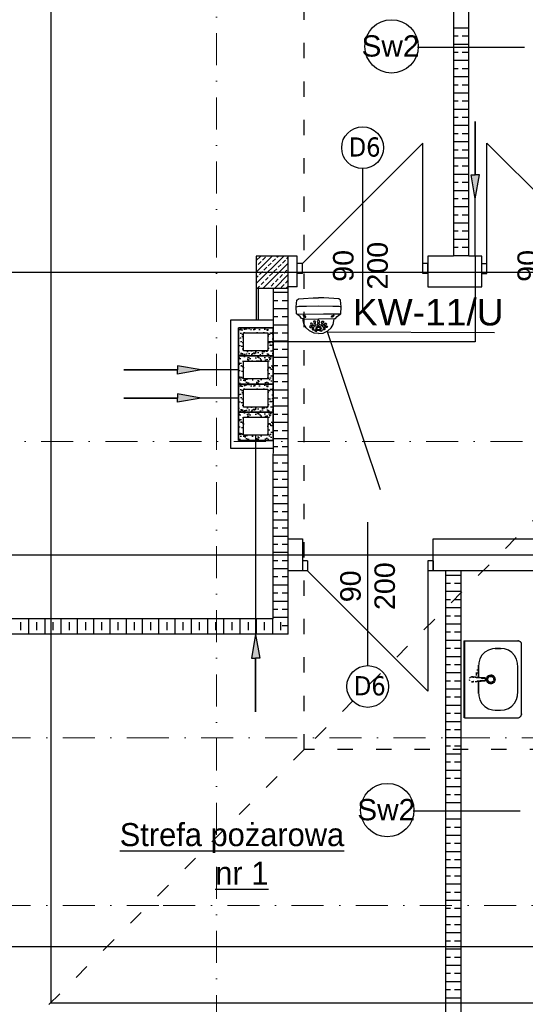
# Model space of a CAD drawing. Header units: millimetres. Extents: x -7023 to 53801, y 9849 to 33561.
# Tile 165 of 256: x 14838 to 15233, y 21334 to 22104. Entities that reach past the tile are written whole.
import ezdxf
from ezdxf.enums import TextEntityAlignment as Align

# ---------------------------------------------------------------- set-up
doc = ezdxf.new("R2010")
doc.units = ezdxf.units.MM
doc.linetypes.add('ACAD_ISO03W100', pattern=[30, 12, -18])
doc.linetypes.add('DASHDOT', pattern=[1, 0.5, -0.25, 0, -0.25])
doc.layers.get('0').update_dxf_attribs({"lineweight": 9})
for name, color, linetype in [('.IE_podklad', 252, 'Continuous'), ('IE_CCTV', 6, 'Continuous'), ('IE_SKD', 6, 'Continuous')]:
    doc.layers.add(name, color=color, linetype=linetype)
doc.styles.add('MtX_Arial_2', font='txt')
doc.styles.add('Opisowy', font='arial.ttf')
doc.styles.get("Standard").update_dxf_attribs({"font": 'arial.ttf'})

# ---------------------------------------------------------------- blocks, each defined once
blk = doc.blocks.new('AAT_KOPUŁA')
for points in [[(-11.14, -10.07), (-12.07, -9.94), (-13, -8.71), (-14.17, -7.71), (-15.37, -7.04), (-15.59, -2.4), (-15.11, 1.7), (-14.13, 2.53), (-10.89, 2.9), (-4.7, 3.18), (-1.32, 3.18)], [(8.54, -10.07), (9.47, -9.94), (10.41, -8.71), (11.58, -7.71), (12.78, -7.04), (12.99, -2.4), (12.51, 1.7), (11.54, 2.53), (8.29, 2.9), (2.11, 3.18), (-1.27, 3.18)], [(-15.59, -2.4), (-13.77, -2.15), (-8.91, -2.02), (-1.13, -1.86), (7.77, -2.02), (11.48, -2.12), (12.99, -2.4)], [(-15.37, -7.04), (-9.31, -7.06), (1.87, -6.94), (12.78, -7.04)], [(-1.34, -19.45), (-4.13, -19.22), (-7.15, -17.75), (-9.22, -15.88), (-10.47, -13.64), (-11.04, -11.39), (-11.14, -10.07), (-1.32, -10.32)], [(-1.26, -19.45), (1.53, -19.22), (4.55, -17.75), (6.62, -15.88), (7.87, -13.64), (8.44, -11.39), (8.54, -10.07), (-1.27, -10.32)]]:
    blk.add_lwpolyline(points)
for points in [[(-10.88, -8.27), (-10.35, -8.77), (-9.86, -9.06), (-9.43, -9.03), (-9.42, -8.74), (-9.78, -8.3), (-10.27, -7.97), (-10.81, -7.79), (-11.03, -7.8), (-11.1, -7.96), (-10.99, -8.15)], [(-3.24, -12.12), (-3.51, -11.7), (-3.88, -11.53), (-4.39, -11.64), (-4.58, -12.13), (-4.41, -12.62), (-4.08, -12.83), (-3.55, -12.83), (-3.26, -12.58), (-3.21, -12.31)], [(-1.46, -10.97), (-1.79, -11.13), (-2.06, -11.51), (-2.15, -11.85), (-2.06, -12.33), (-1.83, -12.61), (-1.41, -12.73), (-0.95, -12.55), (-0.71, -12), (-0.74, -11.52), (-0.97, -11.24), (-1.2, -11)], [(0.57, -12.12), (0.84, -11.7), (1.21, -11.53), (1.72, -11.64), (1.91, -12.13), (1.74, -12.62), (1.41, -12.83), (0.88, -12.83), (0.59, -12.58), (0.54, -12.31)], [(8.29, -8.27), (7.75, -8.77), (7.27, -9.06), (6.84, -9.03), (6.83, -8.74), (7.18, -8.3), (7.68, -7.97), (8.21, -7.79), (8.44, -7.8), (8.51, -7.96), (8.39, -8.15)], [(-5.81, -15.17), (-6.01, -14.74), (-6.38, -14.58), (-6.88, -14.68), (-7.04, -15.09), (-6.9, -15.46), (-6.61, -15.69), (-6.12, -15.69), (-5.92, -15.55), (-5.8, -15.31)], [(-5.08, -13.44), (-5.36, -13.02), (-5.73, -12.85), (-6.23, -12.96), (-6.42, -13.45), (-6.25, -13.95), (-5.92, -14.15), (-5.4, -14.15), (-5.11, -13.9), (-5.05, -13.63)], [(-4.21, -16.62), (-4.41, -16.19), (-4.78, -16.02), (-5.29, -16.13), (-5.44, -16.53), (-5.3, -16.91), (-5.01, -17.13), (-4.53, -17.14), (-4.32, -17), (-4.2, -16.76)], [(-4.11, -15.02), (-4.31, -14.59), (-4.68, -14.43), (-5.19, -14.53), (-5.34, -14.94), (-5.2, -15.31), (-4.91, -15.54), (-4.43, -15.54), (-4.22, -15.4), (-4.1, -15.16)], [(-2.89, -13.89), (-3.16, -13.47), (-3.53, -13.3), (-4.04, -13.41), (-4.23, -13.9), (-4.06, -14.4), (-3.73, -14.6), (-3.2, -14.6), (-2.91, -14.35), (-2.86, -14.08)], [(-2.89, -17.47), (-3.21, -17.39), (-3.69, -17.43), (-3.84, -17.61), (-3.7, -17.82), (-3.29, -18), (-2.79, -18.08), (-2.39, -17.98), (-2.34, -17.78), (-2.54, -17.62)], [(-1.41, -14.94), (-2.24, -15.08), (-2.86, -15.55), (-3.15, -15.98), (-3.17, -16.56), (-2.73, -17.05), (-1.96, -17.33), (-1.36, -17.38), (-0.59, -17.27), (0.19, -16.77), (0.47, -16.25), (0.39, -15.78), (-0.16, -15.22), (-0.97, -14.99)], [(-1.27, -15.61), (-1.85, -15.67), (-2.32, -15.95), (-2.37, -16.27), (-2.31, -16.63), (-1.95, -16.85), (-1.44, -16.9), (-0.72, -16.8), (-0.33, -16.47), (-0.3, -15.98), (-0.77, -15.66)], [(-1.42, -12.92), (-1.85, -13.05), (-2.01, -13.33), (-2.09, -13.83), (-1.9, -14.16), (-1.59, -14.28), (-1.05, -14.26), (-0.77, -13.86), (-0.71, -13.57), (-0.93, -13.17), (-1.14, -13)], [(0.21, -17.47), (0.54, -17.39), (1.02, -17.43), (1.17, -17.61), (1.03, -17.82), (0.62, -18), (0.12, -18.08), (-0.28, -17.98), (-0.33, -17.78), (-0.13, -17.62)], [(0.22, -13.89), (0.49, -13.47), (0.86, -13.3), (1.37, -13.41), (1.56, -13.9), (1.39, -14.4), (1.06, -14.6), (0.53, -14.6), (0.24, -14.35), (0.19, -14.08)], [(1.44, -15.02), (1.64, -14.59), (2.01, -14.43), (2.52, -14.53), (2.67, -14.94), (2.53, -15.31), (2.24, -15.54), (1.76, -15.54), (1.55, -15.4), (1.43, -15.16)], [(1.54, -16.62), (1.74, -16.19), (2.11, -16.02), (2.62, -16.13), (2.77, -16.53), (2.63, -16.91), (2.34, -17.13), (1.86, -17.14), (1.65, -17), (1.53, -16.76)], [(2.41, -13.44), (2.69, -13.02), (3.06, -12.85), (3.56, -12.96), (3.75, -13.45), (3.58, -13.95), (3.25, -14.15), (2.73, -14.15), (2.44, -13.9), (2.38, -13.63)], [(3.14, -15.17), (3.34, -14.74), (3.71, -14.58), (4.21, -14.68), (4.37, -15.09), (4.23, -15.46), (3.94, -15.69), (3.45, -15.69), (3.25, -15.55), (3.13, -15.31)]]:
    blk.add_lwpolyline(points, close=True)
blk = doc.blocks.new('zw$65D6')
at = {"layer": 'IE_SKD'}
for p, q in [((0, 0), (41.4, -123.59)), ((0.13, -0.2), (130.47, -0.87))]:
    blk.add_line(p, q, dxfattribs=at)

msp = doc.modelspace()

# ---------------------------------------------------------------- hatches: boundary and pattern name
at = {"layer": '.IE_podklad'}
h = msp.add_hatch(color=256, dxfattribs=at)
h.dxf.hatch_style = 1
h.paths.add_polyline_path([(15193.85, 21982.26), (15190.59, 21982.26), (15193.85, 21963.7), (15197.12, 21982.26)])
h = msp.add_hatch(dxfattribs=at)
h.set_pattern_fill('AR-SAND', color=256, scale=0.1)
h.set_pattern_definition([(37.5, (-1778.1266, 32672.64), (-0.1600031, 4.8941324), [0, -3.8608, 0, -4.318, 0, -4.1275]), (7.5, (-1778.1266, 32672.64), (4.4952328, 7.168251), [0, -2.0828, 0, -3.4798, 0, -1.3335]), (327.5, (-1781.2508, 32672.64), (7.9099237, 0.01437185), [0, -1.27, 0, -4.572, 0, -5.969]), (317.5, (-1781.251, 32672.64), (7.6355645, 2.2292932), [0, -0.635, 0, -2.9972, 0, -3.429])])
h.paths.add_polyline_path([(15035.85, 21862.91), (15008.85, 21862.91), (15008.85, 21840.91), (15035.85, 21840.91)])
h.paths.add_polyline_path([(15031.85, 21858.91), (15031.85, 21844.91), (15012.85, 21844.91), (15012.85, 21858.91)], flags=16)
h.paths.add_polyline_path([(15035.85, 21840.91), (15008.85, 21840.91), (15008.85, 21818.91), (15035.85, 21818.91)])
h.paths.add_polyline_path([(15031.85, 21836.91), (15031.85, 21822.91), (15012.85, 21822.91), (15012.85, 21836.91)], flags=16)
h = msp.add_hatch(color=256, dxfattribs=at)
h.dxf.hatch_style = 1
h.paths.add_polyline_path([(14961.3, 21829.91), (14961.3, 21826.64), (14979.85, 21829.91), (14961.3, 21833.17)])
h = msp.add_hatch(dxfattribs=at)
h.set_pattern_fill('AR-SAND', color=256, scale=0.1)
h.set_pattern_definition([(37.5, (-1778.1266, 32628.64), (-0.1600031, 4.8941324), [0, -3.8608, 0, -4.318, 0, -4.1275]), (7.5, (-1778.1266, 32628.64), (4.4952328, 7.168251), [0, -2.0828, 0, -3.4798, 0, -1.3335]), (327.5, (-1781.2508, 32628.64), (7.9099237, 0.01437185), [0, -1.27, 0, -4.572, 0, -5.969]), (317.5, (-1781.251, 32628.64), (7.6355645, 2.2292932), [0, -0.635, 0, -2.9972, 0, -3.429])])
h.paths.add_polyline_path([(15035.85, 21818.91), (15008.85, 21818.91), (15008.85, 21796.91), (15035.85, 21796.91)])
h.paths.add_polyline_path([(15031.85, 21814.91), (15031.85, 21800.91), (15012.85, 21800.91), (15012.85, 21814.91)], flags=16)
h.paths.add_polyline_path([(15035.85, 21796.91), (15008.85, 21796.91), (15008.85, 21774.91), (15035.85, 21774.91)])
h.paths.add_polyline_path([(15031.85, 21792.91), (15031.85, 21778.91), (15012.85, 21778.91), (15012.85, 21792.91)], flags=16)
h = msp.add_hatch(color=256, dxfattribs=at)
h.dxf.hatch_style = 1
h.paths.add_polyline_path([(14961.3, 21807.91), (14961.3, 21804.64), (14979.85, 21807.91), (14961.3, 21811.17)])
h = msp.add_hatch(color=256, dxfattribs=at)
h.dxf.hatch_style = 1
h.paths.add_polyline_path([(15022.35, 21604.75), (15025.62, 21604.75), (15022.35, 21623.31), (15019.09, 21604.75)])

# ---------------------------------------------------------------- linework, layer by layer
at = {"layer": '.IE_podklad', "linetype": 'ACAD_ISO03W100'}
for p, q in [((15060.35, 21533.41), (15060.35, 22381.41)), ((15522.85, 21995.91), (15060.35, 21533.41)), ((15060.35, 21533.41), (14597.85, 21070.91)), ((16088.35, 21533.41), (15060.35, 21533.41))]:
    msp.add_line(p, q, dxfattribs=at)
at = {"layer": '.IE_podklad'}
for p, q in [((15176.85, 22379.91), (15176.85, 21918.91)), ((15188.85, 21918.91), (15188.85, 22379.91)), ((14862.35, 22374.41), (14862.35, 21335.41)), ((15176.85, 22097.26), (15188.85, 22097.26)), ((15176.85, 22090.91), (15180.52, 22090.91)), ((15183.7, 22090.91), (15188.85, 22090.91)), ((15148.75, 22082.24), (15232.3, 22082.24)), ((15176.85, 22084.56), (15188.85, 22084.56)), ((15176.85, 22078.21), (15180.52, 22078.21)), ((15176.85, 22071.86), (15188.85, 22071.86)), ((15183.7, 22078.21), (15188.85, 22078.21)), ((15176.85, 22065.51), (15180.52, 22065.51)), ((15183.7, 22065.51), (15188.85, 22065.51)), ((15176.85, 22059.16), (15188.85, 22059.16)), ((15176.85, 22052.81), (15180.52, 22052.81)), ((15183.7, 22052.81), (15188.85, 22052.81)), ((15176.85, 22046.46), (15188.85, 22046.46)), ((15176.85, 22040.11), (15180.52, 22040.11)), ((15176.85, 22033.76), (15188.85, 22033.76)), ((15183.7, 22040.11), (15188.85, 22040.11)), ((15176.85, 22027.41), (15180.52, 22027.41)), ((15183.7, 22027.41), (15188.85, 22027.41)), ((15176.85, 22021.06), (15188.85, 22021.06)), ((15176.85, 22014.71), (15180.52, 22014.71)), ((15183.7, 22014.71), (15188.85, 22014.71)), ((15058.85, 21913.18), (15152.85, 22007.18)), ((15152.85, 21913.18), (15152.85, 22007.18)), ((15176.85, 22008.36), (15188.85, 22008.36)), ((15202.85, 21913.18), (15202.85, 22007.18)), ((15296.85, 21913.18), (15202.85, 22007.18)), ((15176.85, 22002.01), (15180.52, 22002.01)), ((15176.85, 21995.66), (15188.85, 21995.66)), ((15183.7, 22002.01), (15188.85, 22002.01)), ((15105.85, 21987.2), (15105.85, 21875.02)), ((15176.85, 21989.31), (15180.52, 21989.31)), ((15183.7, 21989.31), (15188.85, 21989.31)), ((15176.85, 21982.96), (15188.85, 21982.96)), ((15176.85, 21976.61), (15180.52, 21976.61)), ((15183.7, 21976.61), (15188.85, 21976.61)), ((15176.85, 21970.26), (15188.85, 21970.26)), ((15176.85, 21963.91), (15180.52, 21963.91)), ((15183.7, 21963.91), (15188.85, 21963.91)), ((15176.85, 21957.56), (15188.85, 21957.56)), ((15176.85, 21951.21), (15180.52, 21951.21)), ((15183.7, 21951.21), (15188.85, 21951.21)), ((15176.85, 21944.86), (15188.85, 21944.86)), ((15176.85, 21938.51), (15180.52, 21938.51)), ((15183.7, 21938.51), (15188.85, 21938.51)), ((15176.85, 21932.16), (15188.85, 21932.16)), ((15176.85, 21925.81), (15180.52, 21925.81)), ((15183.7, 21925.81), (15188.85, 21925.81)), ((15035.85, 21918.91), (15022.85, 21918.91)), ((15022.85, 21918.91), (15022.85, 21893.91)), ((15047.85, 21918.91), (15022.85, 21918.91)), ((15022.85, 21918.91), (15022.85, 21893.91)), ((15022.85, 21915.37), (15026.39, 21918.91)), ((15022.85, 21906.39), (15035.37, 21918.91)), ((15022.85, 21897.41), (15044.35, 21918.91)), ((15027.69, 21915.71), (15029.93, 21917.96)), ((15054.85, 21918.91), (15035.85, 21918.91)), ((15038.91, 21917.96), (15039.86, 21918.91)), ((15046.77, 21916.84), (15047.85, 21917.92)), ((15047.85, 21893.91), (15047.85, 21918.91)), ((15054.85, 21894.91), (15054.85, 21918.91)), ((15176.85, 21918.91), (15156.85, 21918.91)), ((15156.85, 21918.91), (15156.85, 21894.91)), ((15176.85, 21919.46), (15188.85, 21919.46)), ((15198.85, 21918.91), (15188.85, 21918.91)), ((15198.85, 21894.91), (15198.85, 21918.91)), ((15022.85, 21910.88), (15023.2, 21911.22)), ((15024.32, 21912.35), (15026.56, 21914.59)), ((15028.33, 21893.91), (15047.85, 21913.43)), ((15028.81, 21907.86), (15031.05, 21910.1)), ((15032.18, 21911.22), (15034.42, 21913.47)), ((15035.54, 21914.59), (15037.79, 21916.84)), ((15040.03, 21910.1), (15042.28, 21912.35)), ((15043.4, 21913.47), (15045.65, 21915.71)), ((15058.85, 21913.18), (15054.85, 21913.18)), ((15054.85, 21905.18), (15054.85, 21913.18)), ((15058.85, 21905.18), (15058.85, 21913.18)), ((15156.85, 21913.18), (15152.85, 21913.18)), ((15152.85, 21905.18), (15152.85, 21913.18)), ((15156.85, 21905.18), (15156.85, 21913.18)), ((15198.85, 21913.18), (15202.85, 21913.18)), ((15198.85, 21905.18), (15198.85, 21913.18)), ((15202.85, 21905.18), (15202.85, 21913.18)), ((15022.85, 21901.9), (15024.32, 21903.37)), ((15025.44, 21904.49), (15027.69, 21906.73)), ((15029.93, 21900), (15032.18, 21902.24)), ((15033.3, 21903.37), (15035.54, 21905.61)), ((15036.67, 21906.73), (15038.91, 21908.98)), ((15037.31, 21893.91), (15047.85, 21904.45)), ((15041.16, 21902.24), (15043.4, 21904.49)), ((15044.52, 21905.61), (15046.77, 21907.86)), ((15058.85, 21905.18), (15054.85, 21905.18)), ((15156.85, 21905.18), (15152.85, 21905.18)), ((15198.85, 21905.18), (15202.85, 21905.18)), ((15023.84, 21893.91), (15025.44, 21895.51)), ((15026.56, 21896.63), (15028.81, 21898.88)), ((15032.82, 21893.91), (15033.3, 21894.39)), ((15034.42, 21895.51), (15036.67, 21897.75)), ((15037.79, 21898.88), (15040.03, 21901.12)), ((15042.28, 21894.39), (15044.52, 21896.63)), ((15045.65, 21897.75), (15047.85, 21899.96)), ((15046.29, 21893.91), (15047.85, 21895.47)), ((15047.85, 21773.41), (15047.85, 21894.91)), ((15054.85, 21894.91), (15047.85, 21894.91)), ((15156.85, 21894.91), (15198.85, 21894.91)), ((15022.85, 21893.91), (15036.14, 21893.91)), ((15022.85, 21893.91), (15047.85, 21893.91)), ((15022.85, 21893.91), (15022.85, 21868.91)), ((15024.35, 21893.91), (15024.35, 21868.91)), ((15036.14, 21893.91), (15035.85, 21635.41)), ((15036.14, 21893.91), (15036.14, 21893.91)), ((15036.14, 21890.66), (15048.14, 21890.66)), ((15036.13, 21884.31), (15039.81, 21884.31)), ((15042.98, 21884.31), (15048.13, 21884.31)), ((15036.12, 21877.96), (15048.12, 21877.96)), ((15036.12, 21871.61), (15039.81, 21871.61)), ((15042.98, 21871.61), (15048.12, 21871.61)), ((15035.85, 21868.91), (15002.85, 21868.91)), ((15002.85, 21868.91), (15002.85, 21768.91)), ((15036.11, 21865.26), (15048.11, 21865.26)), ((15035.85, 21862.91), (15008.85, 21862.91)), ((15008.85, 21862.91), (15008.85, 21774.91)), ((15036.1, 21858.91), (15039.81, 21858.91)), ((15042.98, 21858.91), (15048.1, 21858.91)), ((15036.1, 21852.56), (15048.1, 21852.56)), ((15036.09, 21846.21), (15039.81, 21846.21)), ((15042.98, 21846.21), (15048.09, 21846.21)), ((15036.07, 21833.51), (15039.81, 21833.51)), ((15036.08, 21839.86), (15048.08, 21839.86)), ((15042.98, 21833.51), (15048.08, 21833.51)), ((15036.07, 21827.16), (15048.07, 21827.16)), ((15036.06, 21820.81), (15039.81, 21820.81)), ((15042.98, 21820.81), (15048.06, 21820.81)), ((15036.05, 21814.46), (15048.06, 21814.46)), ((15036.05, 21808.11), (15039.81, 21808.11)), ((15042.98, 21808.11), (15048.05, 21808.11)), ((15036.03, 21795.41), (15039.81, 21795.41)), ((15036.04, 21801.76), (15048.04, 21801.76)), ((15042.98, 21795.41), (15048.04, 21795.41)), ((15036.03, 21789.06), (15048.03, 21789.06)), ((15036.02, 21782.71), (15039.81, 21782.71)), ((15042.98, 21782.71), (15048.02, 21782.71)), ((15008.85, 21774.91), (15035.85, 21774.91)), ((15036.01, 21776.36), (15048.02, 21776.36)), ((15047.85, 21685.41), (15047.85, 21773.41)), ((15002.85, 21768.91), (15035.85, 21768.91)), ((15036, 21770.01), (15039.81, 21770.01)), ((15036, 21763.66), (15048, 21763.66)), ((15042.98, 21770.01), (15048.01, 21770.01)), ((15035.99, 21757.31), (15039.81, 21757.31)), ((15042.98, 21757.31), (15048, 21757.31)), ((15035.98, 21750.96), (15047.99, 21750.96)), ((15035.98, 21744.61), (15039.81, 21744.61)), ((15042.98, 21744.61), (15047.98, 21744.61)), ((15035.97, 21738.26), (15047.98, 21738.26)), ((15035.95, 21725.56), (15047.96, 21725.56)), ((15035.96, 21731.91), (15039.81, 21731.91)), ((15042.98, 21731.91), (15047.97, 21731.91)), ((15035.95, 21719.21), (15039.81, 21719.21)), ((15042.98, 21719.21), (15047.96, 21719.21)), ((15035.94, 21712.86), (15047.95, 21712.86)), ((15109.85, 21598.88), (15109.85, 21711.06)), ((15035.93, 21706.51), (15039.81, 21706.51)), ((15042.98, 21706.51), (15047.94, 21706.51)), ((15035.93, 21700.16), (15047.94, 21700.16)), ((15047.85, 21697.91), (15058.85, 21697.91)), ((15058.85, 21697.91), (15058.85, 21672.91)), ((15160.85, 21672.91), (15160.85, 21697.91)), ((15160.85, 21697.91), (15256.85, 21697.91)), ((15035.91, 21687.46), (15047.92, 21687.46)), ((15035.92, 21693.81), (15039.81, 21693.81)), ((15042.98, 21693.81), (15047.93, 21693.81)), ((15035.91, 21681.11), (15039.81, 21681.11)), ((15042.98, 21681.11), (15047.92, 21681.11)), ((15047.85, 21623.41), (15047.85, 21685.41)), ((15062.85, 21680.91), (15058.85, 21680.91)), ((15058.85, 21680.91), (15058.85, 21672.91)), ((15062.85, 21680.91), (15062.85, 21672.91)), ((15160.85, 21680.91), (15156.85, 21680.91)), ((15156.85, 21680.91), (15156.85, 21672.91)), ((15160.85, 21680.91), (15160.85, 21672.91)), ((15035.9, 21674.76), (15047.91, 21674.76)), ((15058.85, 21672.91), (15047.85, 21672.91)), ((15062.85, 21672.91), (15058.85, 21672.91)), ((15062.85, 21672.91), (15156.85, 21578.91)), ((15160.85, 21672.91), (15156.85, 21672.91)), ((15156.85, 21672.91), (15156.85, 21578.91)), ((15256.85, 21672.91), (15160.85, 21672.91)), ((15170.85, 21172.91), (15170.85, 21672.91)), ((15182.85, 21172.91), (15182.85, 21672.91)), ((15035.89, 21668.41), (15039.81, 21668.41)), ((15042.98, 21668.41), (15047.9, 21668.41)), ((15170.85, 21669.66), (15182.85, 21669.66)), ((15035.88, 21662.06), (15047.9, 21662.06)), ((15170.85, 21663.31), (15174.52, 21663.31)), ((15170.85, 21656.96), (15182.85, 21656.96)), ((15177.7, 21663.31), (15182.85, 21663.31)), ((15035.87, 21649.36), (15047.88, 21649.36)), ((15035.88, 21655.71), (15039.81, 21655.71)), ((15042.98, 21655.71), (15047.89, 21655.71)), ((15170.85, 21650.61), (15174.52, 21650.61)), ((15177.7, 21650.61), (15182.85, 21650.61)), ((15035.86, 21643.01), (15039.81, 21643.01)), ((15042.98, 21643.01), (15047.88, 21643.01)), ((15170.85, 21644.26), (15182.85, 21644.26)), ((15035.85, 21635.41), (14699.85, 21635.41)), ((14838.87, 21626.58), (14838.87, 21632.93)), ((14845.22, 21623.43), (14845.22, 21635.43)), ((14851.57, 21626.58), (14851.57, 21632.93)), ((14857.92, 21623.43), (14857.92, 21635.43)), ((14864.27, 21626.58), (14864.27, 21632.93)), ((14870.62, 21623.43), (14870.62, 21635.43)), ((14876.97, 21626.58), (14876.97, 21632.93)), ((14883.32, 21623.43), (14883.32, 21635.43)), ((14889.67, 21626.58), (14889.67, 21632.93)), ((14896.02, 21623.44), (14896.02, 21635.44)), ((14902.37, 21626.58), (14902.37, 21632.93)), ((14908.72, 21623.44), (14908.72, 21635.44)), ((14915.07, 21626.58), (14915.07, 21632.93)), ((14921.42, 21623.44), (14921.42, 21635.44)), ((14927.77, 21626.58), (14927.77, 21632.93)), ((14934.12, 21623.44), (14934.12, 21635.44)), ((14940.47, 21626.58), (14940.47, 21632.93)), ((14946.82, 21623.44), (14946.82, 21635.44)), ((14953.17, 21626.58), (14953.17, 21632.93)), ((14959.52, 21623.44), (14959.52, 21635.44)), ((14965.87, 21626.58), (14965.87, 21632.93)), ((14972.22, 21623.45), (14972.22, 21635.45)), ((14978.57, 21626.58), (14978.57, 21632.93)), ((14984.92, 21623.45), (14984.92, 21635.45)), ((14991.27, 21626.58), (14991.27, 21632.93)), ((14997.62, 21623.45), (14997.62, 21635.45)), ((15003.97, 21626.58), (15003.97, 21632.93)), ((15010.32, 21623.45), (15010.32, 21635.45)), ((15016.67, 21626.58), (15016.67, 21632.93)), ((15023.02, 21623.45), (15023.02, 21635.45)), ((15029.37, 21626.58), (15029.37, 21632.93)), ((15035.72, 21623.46), (15035.72, 21635.46)), ((15035.86, 21636.66), (15047.87, 21636.66)), ((15042.07, 21626.58), (15042.07, 21632.93)), ((15170.85, 21637.91), (15174.52, 21637.91)), ((15177.7, 21637.91), (15182.85, 21637.91)), ((15042.98, 21630.31), (15047.86, 21630.31)), ((15170.85, 21631.56), (15182.85, 21631.56)), ((15170.85, 21625.21), (15174.52, 21625.21)), ((15177.7, 21625.21), (15182.85, 21625.21)), ((15047.85, 21623.41), (14699.85, 21623.41)), ((15047.3, 21623.96), (15047.86, 21623.96)), ((15170.85, 21618.86), (15182.85, 21618.86)), ((15184.98, 21618.18), (15185.48, 21618.18)), ((15184.98, 21618.18), (15184.98, 21558.18)), ((15185.48, 21618.18), (15185.48, 21558.18)), ((15226.98, 21618.18), (15227.52, 21618.18)), ((15228.05, 21618.07), (15227.52, 21618.18)), ((15228.54, 21617.87), (15228.05, 21618.07)), ((15228.99, 21617.57), (15228.54, 21617.87)), ((15229.37, 21617.19), (15228.99, 21617.57)), ((15170.85, 21612.51), (15174.52, 21612.51)), ((15177.7, 21612.51), (15182.85, 21612.51)), ((15185.48, 21616.68), (15185.68, 21616.41)), ((15185.68, 21616.41), (15185.48, 21616.68)), ((15185.48, 21615.68), (15185.68, 21615.94)), ((15185.68, 21615.94), (15185.48, 21615.68)), ((15209.48, 21612.18), (15213.98, 21612.18)), ((15229.67, 21616.74), (15229.37, 21617.19)), ((15229.88, 21616.24), (15229.67, 21616.74)), ((15229.98, 21615.72), (15229.88, 21616.24)), ((15229.98, 21615.18), (15229.98, 21615.72)), ((15229.98, 21561.18), (15229.98, 21615.18)), ((15170.85, 21606.16), (15182.85, 21606.16)), ((15170.85, 21599.81), (15174.52, 21599.81)), ((15177.7, 21599.81), (15182.85, 21599.81)), ((15196.47, 21595.43), (15195.07, 21595.43)), ((15196.46, 21597.83), (15196.48, 21599.03)), ((15196.46, 21596.63), (15196.46, 21597.83)), ((15196.47, 21595.43), (15196.46, 21596.63)), ((15196.47, 21597.92), (15196.48, 21599.14)), ((15196.47, 21596.7), (15196.47, 21597.92)), ((15196.48, 21595.49), (15196.47, 21596.7)), ((15196.48, 21599.03), (15196.48, 21599.14)), ((15196.48, 21594.27), (15196.48, 21595.49)), ((15170.85, 21593.46), (15182.85, 21593.46)), ((15170.85, 21587.11), (15174.52, 21587.11)), ((15177.7, 21587.11), (15182.85, 21587.11)), ((15189.03, 21588.18), (15189.3, 21587.18)), ((15190.03, 21589.91), (15189.3, 21589.18)), ((15189.98, 21589.9), (15189.9, 21589.81)), ((15190.03, 21589.91), (15191.03, 21590.18)), ((15191.9, 21590.07), (15191.03, 21590.18)), ((15191.9, 21590.07), (15191.03, 21590.18)), ((15191.92, 21590.06), (15191.03, 21590.18)), ((15191.86, 21590.07), (15191.03, 21590.18)), ((15191.86, 21590.07), (15191.03, 21590.18)), ((15191.03, 21590.18), (15191.03, 21590.18)), ((15191.03, 21590.18), (15191.31, 21590.16)), ((15191.31, 21590.16), (15191.03, 21590.18)), ((15191.03, 21590.18), (15191.34, 21590.15)), ((15191.74, 21590.09), (15191.03, 21590.18)), ((15191.74, 21590.09), (15191.03, 21590.18)), ((15191.8, 21590.08), (15191.03, 21590.18)), ((15191.8, 21590.08), (15191.03, 21590.18)), ((15191.67, 21590.1), (15191.03, 21590.18)), ((15191.67, 21590.1), (15191.03, 21590.18)), ((15191.6, 21590.11), (15191.03, 21590.18)), ((15191.6, 21590.11), (15191.03, 21590.18)), ((15191.52, 21590.12), (15191.03, 21590.18)), ((15191.52, 21590.12), (15191.03, 21590.18)), ((15191.46, 21590.14), (15191.03, 21590.18)), ((15191.46, 21590.14), (15191.03, 21590.18)), ((15191.39, 21590.15), (15191.03, 21590.18)), ((15191.39, 21590.15), (15191.03, 21590.18)), ((15191.03, 21590.18), (15191.34, 21590.15)), ((15191.82, 21590.08), (15191.03, 21590.18)), ((15191.29, 21590.16), (15191.31, 21590.16)), ((15191.31, 21590.16), (15191.34, 21590.15)), ((15191.39, 21590.15), (15191.34, 21590.15)), ((15191.87, 21590.07), (15191.39, 21590.15)), ((15192.01, 21590.05), (15191.46, 21590.14)), ((15191.46, 21590.14), (15191.87, 21590.07)), ((15192.14, 21590.03), (15191.52, 21590.12)), ((15191.52, 21590.12), (15192.01, 21590.05)), ((15192.28, 21590.01), (15191.6, 21590.11)), ((15191.6, 21590.11), (15192.14, 21590.03)), ((15192.42, 21589.99), (15191.67, 21590.1)), ((15191.67, 21590.1), (15192.28, 21590.01)), ((15192.42, 21589.99), (15191.74, 21590.09)), ((15192.55, 21589.97), (15191.74, 21590.09)), ((15192.55, 21589.97), (15191.8, 21590.08)), ((15192.66, 21589.96), (15191.8, 21590.08)), ((15192.62, 21589.97), (15191.82, 21590.08)), ((15191.86, 21590.07), (15192.66, 21589.96)), ((15192.03, 21589.91), (15192.86, 21589.85)), ((15192.86, 21589.85), (15192.03, 21589.91)), ((15193.43, 21589.87), (15192.62, 21589.97)), ((15194.26, 21589.76), (15193.43, 21589.87)), ((15193.73, 21589.79), (15194.56, 21589.73)), ((15193.98, 21589.76), (15194.79, 21589.7)), ((15193.98, 21589.76), (15194.75, 21589.71)), ((15194.02, 21586.56), (15194.83, 21586.62)), ((15195.39, 21589.67), (15194.56, 21589.73)), ((15194.56, 21586.6), (15195.39, 21586.66)), ((15195.64, 21589.65), (15194.75, 21589.71)), ((15194.76, 21591.31), (15194.77, 21593.45)), ((15194.76, 21591.26), (15194.77, 21593.45)), ((15194.79, 21589.7), (15195.67, 21589.65)), ((15194.79, 21586.62), (15195.68, 21586.67)), ((15194.83, 21586.62), (15195.71, 21586.68)), ((15194.91, 21589.7), (15195.78, 21589.64)), ((15194.91, 21589.7), (15195.67, 21589.65)), ((15195.82, 21586.69), (15194.95, 21586.63)), ((15194.95, 21586.63), (15195.71, 21586.68)), ((15196.46, 21593.02), (15195.06, 21593.02)), ((15195.93, 21589.63), (15195.07, 21589.69)), ((15195.07, 21589.69), (15195.78, 21589.64)), ((15195.11, 21586.64), (15195.97, 21586.7)), ((15195.11, 21586.64), (15195.82, 21586.69)), ((15196.07, 21589.62), (15195.23, 21589.68)), ((15195.93, 21589.63), (15195.23, 21589.68)), ((15195.27, 21586.65), (15196.12, 21586.71)), ((15195.97, 21586.7), (15195.27, 21586.65)), ((15196.07, 21589.62), (15195.35, 21589.67)), ((15196.18, 21589.61), (15195.35, 21589.67)), ((15195.39, 21589.67), (15196.21, 21589.61)), ((15195.39, 21589.67), (15195.64, 21589.65)), ((15195.39, 21586.66), (15196.12, 21586.71)), ((15195.64, 21586.67), (15195.39, 21586.66)), ((15196.61, 21586.74), (15195.68, 21586.67)), ((15196.79, 21589.43), (15195.94, 21589.54)), ((15195.94, 21586.82), (15197.64, 21587.04)), ((15197.02, 21589.55), (15196.18, 21589.61)), ((15196.21, 21589.61), (15197.02, 21589.55)), ((15196.57, 21589.59), (15196.21, 21589.61)), ((15196.21, 21589.61), (15196.57, 21589.59)), ((15196.61, 21586.74), (15196.23, 21586.71)), ((15196.45, 21589.47), (15196.46, 21590.57)), ((15196.46, 21585.79), (15196.45, 21586.88)), ((15196.46, 21593.02), (15196.47, 21594.22)), ((15196.46, 21590.57), (15196.46, 21591.76)), ((15196.47, 21594.22), (15196.47, 21594.14)), ((15196.48, 21593.05), (15196.48, 21594.27)), ((15196.48, 21594.11), (15196.51, 21594.03)), ((15196.48, 21591.83), (15196.48, 21593.05)), ((15196.48, 21590.61), (15196.48, 21591.83)), ((15196.48, 21589.59), (15196.48, 21590.61)), ((15196.48, 21585.74), (15196.48, 21586.73)), ((15196.57, 21589.59), (15197.53, 21589.52)), ((15196.57, 21589.59), (15197.53, 21589.52)), ((15197.57, 21586.8), (15196.61, 21586.74)), ((15197.57, 21586.8), (15196.61, 21586.74)), ((15197.53, 21589.52), (15198.5, 21589.45)), ((15197.53, 21589.52), (15198.5, 21589.45)), ((15197.57, 21586.8), (15198.54, 21586.87)), ((15198.54, 21586.87), (15197.57, 21586.8)), ((15198.59, 21589.21), (15197.64, 21589.32)), ((15198.5, 21587.14), (15197.66, 21587.04)), ((15197.66, 21587.04), (15198.59, 21587.14)), ((15198.5, 21589.45), (15199.47, 21589.38)), ((15199.51, 21586.94), (15198.54, 21586.87)), ((15198.59, 21589.21), (15199.5, 21589.11)), ((15199.5, 21587.25), (15198.59, 21587.14)), ((15200.44, 21589.31), (15199.47, 21589.38)), ((15199.5, 21589.11), (15200.38, 21589.01)), ((15199.5, 21587.25), (15200.38, 21587.35)), ((15199.51, 21586.94), (15200.48, 21587.01)), ((15200.38, 21589.01), (15201.25, 21588.9)), ((15200.38, 21587.35), (15201.25, 21587.45)), ((15200.44, 21589.31), (15201.4, 21589.25)), ((15200.48, 21587.01), (15201.44, 21587.08)), ((15201.4, 21589.25), (15202.37, 21589.18)), ((15202.37, 21587.18), (15201.4, 21587.08)), ((15202.35, 21587.15), (15201.4, 21587.08)), ((15201.44, 21587.08), (15202.37, 21587.18)), ((15201.54, 21587.09), (15201.44, 21587.08)), ((15202.03, 21587.18), (15202.52, 21587.31)), ((15202.85, 21589.04), (15202.37, 21589.18)), ((15202.85, 21587.31), (15202.37, 21587.18)), ((15202.76, 21589.07), (15203.09, 21589.85)), ((15202.76, 21587.3), (15203.09, 21586.51)), ((15203.21, 21588.68), (15202.85, 21589.04)), ((15202.85, 21587.31), (15203.21, 21587.68)), ((15202.87, 21589.03), (15203.19, 21589.79)), ((15202.87, 21587.33), (15203.19, 21586.56)), ((15203.01, 21588.18), (15202.88, 21588.68)), ((15203.01, 21588.18), (15203.34, 21588.18)), ((15203.09, 21589.85), (15203.62, 21590.54)), ((15203.19, 21589.79), (15203.7, 21590.46)), ((15203.34, 21588.18), (15203.21, 21588.68)), ((15203.21, 21587.68), (15203.34, 21588.18)), ((15204.31, 21591.07), (15203.62, 21590.54)), ((15203.63, 21588.18), (15203.71, 21588.78)), ((15203.71, 21587.57), (15203.63, 21588.18)), ((15203.7, 21590.46), (15204.37, 21590.97)), ((15203.95, 21589.35), (15203.71, 21588.78)), ((15203.71, 21587.57), (15203.95, 21587)), ((15203.95, 21589.35), (15204.32, 21589.84)), ((15204.32, 21586.52), (15203.95, 21587)), ((15204.31, 21591.07), (15205.12, 21591.41)), ((15204.32, 21589.84), (15204.81, 21590.21)), ((15205.15, 21591.29), (15204.37, 21590.97)), ((15205.37, 21590.44), (15204.81, 21590.21)), ((15205.12, 21591.41), (15205.98, 21591.52)), ((15205.98, 21591.4), (15205.15, 21591.29)), ((15205.37, 21590.44), (15205.98, 21590.52)), ((15206.85, 21591.41), (15205.98, 21591.52)), ((15205.98, 21591.4), (15206.82, 21591.29)), ((15205.98, 21590.52), (15206.59, 21590.44)), ((15206.59, 21590.44), (15207.15, 21590.21)), ((15206.82, 21591.29), (15207.59, 21590.97)), ((15206.85, 21591.41), (15207.65, 21591.07)), ((15207.64, 21589.84), (15207.15, 21590.21)), ((15208.26, 21590.46), (15207.59, 21590.97)), ((15207.64, 21589.84), (15208.01, 21589.35)), ((15207.64, 21586.52), (15208.01, 21587)), ((15207.65, 21591.07), (15208.35, 21590.54)), ((15208.01, 21589.35), (15208.25, 21588.78)), ((15208.25, 21587.57), (15208.01, 21587)), ((15208.33, 21588.18), (15208.25, 21588.78)), ((15208.33, 21588.18), (15208.25, 21587.57)), ((15208.78, 21589.79), (15208.26, 21590.46)), ((15208.88, 21589.85), (15208.35, 21590.54)), ((15208.78, 21589.79), (15209.1, 21589.01)), ((15209.1, 21587.34), (15208.78, 21586.56)), ((15208.88, 21589.85), (15209.21, 21589.04)), ((15209.21, 21587.31), (15208.88, 21586.51)), ((15209.21, 21588.18), (15209.1, 21589.01)), ((15209.21, 21588.18), (15209.1, 21587.34)), ((15209.33, 21588.18), (15209.21, 21589.04)), ((15209.33, 21588.18), (15209.21, 21587.31)), ((15170.85, 21580.76), (15182.85, 21580.76)), ((15191.9, 21586.29), (15191.03, 21586.18)), ((15191.9, 21586.29), (15191.03, 21586.18)), ((15191.92, 21586.29), (15191.03, 21586.18)), ((15191.86, 21586.29), (15191.03, 21586.18)), ((15191.86, 21586.29), (15191.03, 21586.18)), ((15191.03, 21586.18), (15191.8, 21586.28)), ((15191.8, 21586.28), (15191.03, 21586.18)), ((15191.03, 21586.18), (15191.74, 21586.27)), ((15191.03, 21586.18), (15191.74, 21586.27)), ((15191.03, 21586.18), (15191.67, 21586.26)), ((15191.67, 21586.26), (15191.03, 21586.18)), ((15191.03, 21586.18), (15191.6, 21586.24)), ((15191.6, 21586.24), (15191.03, 21586.18)), ((15191.52, 21586.23), (15191.03, 21586.18)), ((15191.52, 21586.23), (15191.03, 21586.18)), ((15191.46, 21586.22), (15191.03, 21586.18)), ((15191.46, 21586.22), (15191.03, 21586.18)), ((15191.39, 21586.21), (15191.03, 21586.18)), ((15191.39, 21586.21), (15191.03, 21586.18)), ((15191.03, 21586.18), (15191.31, 21586.2)), ((15191.31, 21586.2), (15191.03, 21586.18)), ((15191.03, 21586.18), (15191.34, 21586.2)), ((15191.34, 21586.2), (15191.03, 21586.18)), ((15191.03, 21586.18), (15191.03, 21586.18)), ((15191.29, 21586.2), (15191.31, 21586.2)), ((15191.31, 21586.2), (15191.34, 21586.2)), ((15191.39, 21586.21), (15191.34, 21586.2)), ((15191.87, 21586.29), (15191.39, 21586.21)), ((15192.01, 21586.31), (15191.46, 21586.22)), ((15191.46, 21586.22), (15191.87, 21586.29)), ((15192.14, 21586.33), (15191.52, 21586.23)), ((15191.52, 21586.23), (15192.01, 21586.31)), ((15191.6, 21586.24), (15192.28, 21586.35)), ((15191.6, 21586.24), (15192.14, 21586.33)), ((15192.42, 21586.37), (15191.67, 21586.26)), ((15191.67, 21586.26), (15192.28, 21586.35)), ((15192.55, 21586.39), (15191.74, 21586.27)), ((15192.42, 21586.37), (15191.74, 21586.27)), ((15192.66, 21586.4), (15191.8, 21586.28)), ((15192.55, 21586.39), (15191.8, 21586.28)), ((15191.86, 21586.29), (15192.66, 21586.4)), ((15193.83, 21586.54), (15194.56, 21586.6)), ((15194.02, 21586.56), (15194.79, 21586.62)), ((15196.46, 21584.59), (15196.46, 21585.79)), ((15196.46, 21583.34), (15196.46, 21584.59)), ((15196.47, 21582.13), (15196.46, 21583.34)), ((15196.46, 21579.73), (15196.47, 21580.93)), ((15196.46, 21578.52), (15196.46, 21579.73)), ((15196.47, 21580.93), (15196.47, 21582.13)), ((15196.47, 21579.65), (15196.48, 21580.87)), ((15196.47, 21578.43), (15196.47, 21579.65)), ((15196.48, 21584.52), (15196.48, 21585.74)), ((15196.48, 21583.3), (15196.48, 21584.52)), ((15196.48, 21582.09), (15196.48, 21583.3)), ((15196.48, 21580.87), (15196.48, 21582.09)), ((15203.62, 21585.81), (15203.09, 21586.51)), ((15203.7, 21585.9), (15203.19, 21586.56)), ((15203.62, 21585.81), (15204.31, 21585.28)), ((15203.7, 21585.9), (15204.37, 21585.38)), ((15205.12, 21584.95), (15204.31, 21585.28)), ((15204.81, 21586.15), (15204.32, 21586.52)), ((15205.15, 21585.06), (15204.37, 21585.38)), ((15205.37, 21585.91), (15204.81, 21586.15)), ((15205.96, 21584.84), (15205.12, 21584.95)), ((15205.98, 21584.95), (15205.15, 21585.06)), ((15205.98, 21585.83), (15205.37, 21585.91)), ((15205.98, 21585.83), (15206.59, 21585.91)), ((15205.98, 21584.95), (15206.82, 21585.06)), ((15205.98, 21584.83), (15206.85, 21584.95)), ((15207.15, 21586.15), (15206.59, 21585.91)), ((15207.59, 21585.38), (15206.82, 21585.06)), ((15206.85, 21584.95), (15207.65, 21585.28)), ((15207.64, 21586.52), (15207.15, 21586.15)), ((15208.26, 21585.9), (15207.59, 21585.38)), ((15208.35, 21585.81), (15207.65, 21585.28)), ((15208.78, 21586.56), (15208.26, 21585.9)), ((15208.88, 21586.51), (15208.35, 21585.81)), ((15170.85, 21574.41), (15174.52, 21574.41)), ((15177.7, 21574.41), (15182.85, 21574.41)), ((15196.48, 21577.32), (15196.46, 21578.52)), ((15196.48, 21577.21), (15196.47, 21578.43)), ((15196.48, 21577.21), (15196.48, 21577.32)), ((15170.85, 21568.06), (15182.85, 21568.06)), ((15170.85, 21561.71), (15174.52, 21561.71)), ((15177.7, 21561.71), (15182.85, 21561.71)), ((15185.68, 21560.41), (15185.48, 21560.68)), ((15185.68, 21560.41), (15185.48, 21560.68)), ((15185.68, 21559.94), (15185.48, 21559.68)), ((15185.68, 21559.94), (15185.48, 21559.68)), ((15226.98, 21558.18), (15227.5, 21558.22)), ((15227.5, 21558.22), (15228.01, 21558.36)), ((15228.01, 21558.36), (15228.48, 21558.58)), ((15228.48, 21558.58), (15228.91, 21558.88)), ((15228.91, 21558.88), (15229.28, 21559.25)), ((15229.28, 21559.25), (15229.58, 21559.68)), ((15229.58, 21559.68), (15229.8, 21560.15)), ((15229.8, 21560.15), (15229.94, 21560.66)), ((15229.98, 21561.18), (15229.94, 21560.66)), ((15170.85, 21555.36), (15182.85, 21555.36)), ((15170.85, 21549.01), (15174.52, 21549.01)), ((15177.7, 21549.01), (15182.85, 21549.01)), ((15170.85, 21542.66), (15182.85, 21542.66)), ((15170.85, 21536.31), (15174.52, 21536.31)), ((15177.7, 21536.31), (15182.85, 21536.31)), ((15170.85, 21529.96), (15182.85, 21529.96)), ((15170.85, 21523.61), (15174.52, 21523.61)), ((15177.7, 21523.61), (15182.85, 21523.61)), ((15170.85, 21517.26), (15182.85, 21517.26)), ((15170.85, 21510.91), (15174.52, 21510.91)), ((15177.7, 21510.91), (15182.85, 21510.91)), ((15170.85, 21504.56), (15182.85, 21504.56)), ((15170.85, 21498.21), (15174.52, 21498.21)), ((15177.7, 21498.21), (15182.85, 21498.21)), ((15170.85, 21491.86), (15182.85, 21491.86)), ((15145.43, 21485.54), (15228.97, 21485.54)), ((15170.85, 21485.51), (15174.52, 21485.51)), ((15170.85, 21479.16), (15182.85, 21479.16)), ((15177.7, 21485.51), (15182.85, 21485.51)), ((15170.85, 21472.81), (15174.52, 21472.81)), ((15177.7, 21472.81), (15182.85, 21472.81)), ((15170.85, 21466.46), (15182.85, 21466.46)), ((15170.85, 21460.11), (15174.52, 21460.11)), ((15177.7, 21460.11), (15182.85, 21460.11)), ((15170.85, 21453.76), (15182.85, 21453.76)), ((15170.85, 21447.41), (15174.52, 21447.41)), ((15170.85, 21441.06), (15182.85, 21441.06)), ((15177.7, 21447.41), (15182.85, 21447.41)), ((15170.85, 21434.71), (15174.52, 21434.71)), ((15177.7, 21434.71), (15182.85, 21434.71)), ((15170.85, 21428.36), (15182.85, 21428.36)), ((15170.85, 21422.01), (15174.52, 21422.01)), ((15177.7, 21422.01), (15182.85, 21422.01)), ((15170.85, 21415.66), (15182.85, 21415.66)), ((15170.85, 21409.31), (15174.52, 21409.31)), ((15170.85, 21402.96), (15182.85, 21402.96)), ((15177.7, 21409.31), (15182.85, 21409.31)), ((15170.85, 21396.61), (15174.52, 21396.61)), ((15177.7, 21396.61), (15182.85, 21396.61)), ((15170.85, 21390.26), (15182.85, 21390.26)), ((15170.85, 21383.91), (15174.52, 21383.91)), ((15177.7, 21383.91), (15182.85, 21383.91)), ((15170.85, 21377.56), (15182.85, 21377.56)), ((15170.85, 21371.21), (15174.52, 21371.21)), ((15170.85, 21364.86), (15182.85, 21364.86)), ((15177.7, 21371.21), (15182.85, 21371.21)), ((15170.85, 21358.51), (15174.52, 21358.51)), ((15177.7, 21358.51), (15182.85, 21358.51)), ((15170.85, 21352.16), (15182.85, 21352.16)), ((15170.85, 21345.81), (15174.52, 21345.81)), ((15177.7, 21345.81), (15182.85, 21345.81)), ((14862.35, 21335.41), (16081.35, 21335.41)), ((15170.85, 21339.46), (15182.85, 21339.46))]:
    msp.add_line(p, q, dxfattribs=at)
at = {"layer": '.IE_podklad', "lineweight": 30}
for p, q in [((15193.85, 21918.91), (15193.85, 21963.7)), ((15193.85, 21918.91), (15193.85, 21851.91)), ((15012.85, 21858.91), (15031.85, 21858.91)), ((15012.85, 21844.91), (15012.85, 21858.91)), ((15031.85, 21858.91), (15031.85, 21844.91)), ((15193.85, 21851.91), (15031.85, 21851.91)), ((15031.85, 21844.91), (15012.85, 21844.91)), ((15012.85, 21836.91), (15031.85, 21836.91)), ((15012.85, 21822.91), (15012.85, 21836.91)), ((15031.85, 21836.91), (15031.85, 21822.91)), ((15008.85, 21829.91), (14979.85, 21829.91)), ((15031.85, 21822.91), (15012.85, 21822.91)), ((15012.85, 21814.91), (15031.85, 21814.91)), ((15012.85, 21800.91), (15012.85, 21814.91)), ((15031.85, 21814.91), (15031.85, 21800.91)), ((15008.85, 21807.91), (14979.85, 21807.91)), ((15031.85, 21800.91), (15012.85, 21800.91)), ((15012.85, 21792.91), (15031.85, 21792.91)), ((15012.85, 21778.91), (15012.85, 21792.91)), ((15031.85, 21792.91), (15031.85, 21778.91)), ((15031.85, 21778.91), (15012.85, 21778.91)), ((15022.35, 21778.91), (15022.35, 21623.31))]:
    msp.add_line(p, q, dxfattribs=at)
at = {"layer": '.IE_podklad', "ltscale": 25}
for p, q in [((14357.9, 21906.41), (17340.46, 21906.41)), ((14357.9, 21685.41), (17656.89, 21685.41)), ((14357.9, 21379.41), (17656.89, 21379.41))]:
    msp.add_line(p, q, dxfattribs=at)
at = {"layer": '.IE_podklad', "linetype": 'DASHDOT', "lineweight": 13, "ltscale": 50}
msp.add_line((14353.97, 21774.08), (16912.27, 21774.08), dxfattribs=at)
for points in [[(14991.84, 22694.21), (14991.84, 20808.72)], [(14946.79, 21542.41), (14946.79, 21542.41), (14391.91, 21542.41)], [(17409.59, 21542.41), (14946.79, 21542.41)], [(14946.79, 21411.54), (14946.79, 21411.54), (14391.91, 21411.54)], [(16177.63, 21411.54), (14946.79, 21411.54)]]:
    msp.add_lwpolyline(points, dxfattribs=at)
at = {"layer": '.IE_podklad'}
for points in [[(15193.85, 21963.7), (15190.59, 21982.26), (15193.85, 21982.26), (15193.86, 22024.15)], [(15193.86, 22024.15), (15193.85, 21982.26)], [(15193.86, 22024.15), (15193.85, 21982.26)], [(15193.85, 21963.7), (15197.12, 21982.26), (15193.85, 21982.26), (15193.86, 22024.15)], [(14979.85, 21829.91), (14961.3, 21833.17), (14961.3, 21829.91), (14919.41, 21829.91)], [(14919.41, 21829.91), (14961.3, 21829.91)], [(14979.85, 21829.91), (14961.3, 21826.64), (14961.3, 21829.91), (14919.41, 21829.91)], [(14919.41, 21829.91), (14961.3, 21829.91)], [(14979.85, 21807.91), (14961.3, 21811.17), (14961.3, 21807.91), (14919.41, 21807.91)], [(14919.41, 21807.91), (14961.3, 21807.91)], [(14979.85, 21807.91), (14961.3, 21804.64), (14961.3, 21807.91), (14919.41, 21807.91)], [(14919.41, 21807.91), (14961.3, 21807.91)], [(15022.35, 21623.31), (15019.09, 21604.75), (15022.35, 21604.75), (15022.35, 21562.87)], [(15022.35, 21623.31), (15025.62, 21604.75), (15022.35, 21604.75), (15022.35, 21562.87)], [(15022.35, 21562.87), (15022.35, 21604.75)], [(15022.35, 21562.87), (15022.35, 21604.75)]]:
    msp.add_lwpolyline(points, dxfattribs=at)
at = {"layer": '.IE_podklad', "ltscale": 0.3}
for points in [[(15008.85, 21840.91), (15008.85, 21862.91), (15035.85, 21862.91), (15035.85, 21840.91)], [(15012.85, 21844.91), (15012.85, 21858.91), (15031.85, 21858.91), (15031.85, 21844.91)], [(15008.85, 21818.91), (15008.85, 21840.91), (15035.85, 21840.91), (15035.85, 21818.91)], [(15012.85, 21822.91), (15012.85, 21836.91), (15031.85, 21836.91), (15031.85, 21822.91)], [(15008.85, 21796.91), (15008.85, 21818.91), (15035.85, 21818.91), (15035.85, 21796.91)], [(15012.85, 21800.91), (15012.85, 21814.91), (15031.85, 21814.91), (15031.85, 21800.91)], [(15008.85, 21774.91), (15008.85, 21796.91), (15035.85, 21796.91), (15035.85, 21774.91)], [(15012.85, 21778.91), (15012.85, 21792.91), (15031.85, 21792.91), (15031.85, 21778.91)]]:
    msp.add_lwpolyline(points, close=True, dxfattribs=at)
at = {"layer": '.IE_podklad', "flags": 128}
for points in [[(15185.48, 21618.18), (15201.98, 21618.18), (15226.98, 21618.18)], [(15207.21, 21564.34), (15209.48, 21564.18), (15213.59, 21564.18), (15216.76, 21564.43), (15219.78, 21565.46), (15222.45, 21567.19), (15224.6, 21569.53), (15226.12, 21572.33), (15226.89, 21575.42), (15226.98, 21578.6), (15226.98, 21581.8), (15226.98, 21584.99), (15226.98, 21588.18), (15226.98, 21591.37), (15226.98, 21594.56), (15226.98, 21597.75), (15226.89, 21600.94), (15226.12, 21604.03), (15224.6, 21606.83), (15222.45, 21609.17), (15219.78, 21610.9), (15216.76, 21611.92), (15213.59, 21612.18), (15209.48, 21612.18), (15207.21, 21612.01), (15204.1, 21611.1), (15201.33, 21609.42), (15199.06, 21607.1), (15197.45, 21604.29), (15196.61, 21601.17), (15196.47, 21597.92), (15196.48, 21594.67), (15196.48, 21591.43), (15196.48, 21589.59)], [(15202.03, 21589.18), (15201.2, 21589.24), (15200.37, 21589.3), (15199.54, 21589.36), (15198.71, 21589.42), (15197.87, 21589.48), (15197.04, 21589.54), (15195.39, 21589.67), (15194.56, 21589.73), (15194.46, 21589.73)], [(15194.48, 21586.63), (15195.39, 21586.69), (15196.21, 21586.75)], [(15196.21, 21586.75), (15197.87, 21586.88), (15198.71, 21586.94), (15199.54, 21587), (15200.37, 21587.06), (15202.03, 21587.18)], [(15196.48, 21586.73), (15196.48, 21584.93), (15196.48, 21581.68), (15196.47, 21578.43), (15196.61, 21575.19), (15197.45, 21572.06), (15199.06, 21569.25), (15201.33, 21566.93), (15204.1, 21565.26), (15207.21, 21564.34)], [(15198.5, 21589.45), (15199.47, 21589.38), (15200.44, 21589.31), (15201.4, 21589.25), (15202.37, 21589.18), (15202.85, 21589.04), (15203.21, 21588.68), (15203.34, 21588.18), (15203.21, 21587.68), (15202.85, 21587.31), (15202.37, 21587.18)], [(15201.4, 21587.07), (15200.48, 21587.01), (15199.51, 21586.94), (15198.54, 21586.87)], [(15200.15, 21587.32), (15201.25, 21587.45), (15201.46, 21587.5), (15201.65, 21587.6), (15201.76, 21587.77)], [(15201.83, 21587.87), (15201.89, 21587.96), (15201.93, 21588.18), (15201.89, 21588.4), (15201.8, 21588.59), (15201.65, 21588.75), (15201.46, 21588.86)], [(15202.52, 21587.31), (15202.88, 21587.68), (15203.01, 21588.18)], [(15203.22, 21588.65), (15203.28, 21588.59), (15203.38, 21588.18)], [(15203.38, 21588.18), (15203.28, 21587.77), (15203.22, 21587.71)], [(15191.37, 21586.22), (15191.29, 21586.2), (15191.03, 21586.18)], [(15185.48, 21558.18), (15201.98, 21558.18), (15226.98, 21558.18)]]:
    msp.add_lwpolyline(points, dxfattribs=at)
at = {"layer": '.IE_podklad'}
for centre in [(15128.47, 22082.71), (15125.15, 21486.01)]:
    msp.add_circle(centre, 20.85, dxfattribs=at)
at = {"layer": '.IE_podklad', "linetype": 'Continuous'}
for centre in [(15105.85, 22003.52), (15109.85, 21582.57)]:
    msp.add_circle(centre, 16.31, dxfattribs=at)
at = {"layer": '.IE_podklad'}
for centre, radius, start, end in [((15227.25, 21615.45), 2.74, 354.34683, 95.65317), ((15226.99, 21561.17), 2.99, 269.84823, 0.15177)]:
    msp.add_arc(centre, radius, start, end, dxfattribs=at)
for points, knots in [([(15202.76, 21589.06), (15202.83, 21589.34), (15203.06, 21589.87), (15203.59, 21590.57), (15204.29, 21591.1), (15205.11, 21591.46), (15205.69, 21591.5), (15205.98, 21591.52)], [8.912637, 8.912637, 8.912637, 8.912637, 17.459183, 26.188775, 34.918367, 43.647958, 52.37755, 52.37755, 52.37755, 52.37755]), ([(15202.76, 21587.3), (15202.83, 21587.02), (15203.06, 21586.48), (15203.59, 21585.79), (15204.29, 21585.25), (15205.11, 21584.9), (15205.69, 21584.86), (15205.98, 21584.83)], [8.900274, 8.900274, 8.900274, 8.900274, 17.459183, 26.188775, 34.918367, 43.647958, 52.37755, 52.37755, 52.37755, 52.37755])]:
    msp.add_open_spline(points, degree=3, knots=knots, dxfattribs=at)
for points in [[(15209.33, 21588.18), (15209.3, 21588.47), (15209.26, 21589.05), (15208.91, 21589.87), (15208.37, 21590.57), (15207.67, 21591.1), (15206.86, 21591.46), (15206.27, 21591.5), (15205.98, 21591.52)], [(15209.33, 21588.18), (15209.3, 21587.89), (15209.26, 21587.3), (15208.91, 21586.49), (15208.37, 21585.79), (15207.67, 21585.25), (15206.86, 21584.9), (15206.27, 21584.86), (15205.98, 21584.83)]]:
    msp.add_open_spline(points, degree=3, dxfattribs=at)

# ---------------------------------------------------------------- block references
at = {"layer": 'IE_CCTV', "xscale": 1.230118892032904, "yscale": 1.230118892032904, "zscale": 1.230118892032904}
msp.add_blockref('AAT_KOPUŁA', (15073.1, 21882.3), dxfattribs=at)
at = {"layer": 'IE_SKD'}
msp.add_blockref('zw$65D6', (15078.31, 21860), dxfattribs=at)

# ---------------------------------------------------------------- texts
at = {"layer": '.IE_podklad', "linetype": 'Continuous', "style": 'Opisowy'}
for p in [(15105.05, 22074.76), (15101.73, 21478.06)]:
    msp.add_text('Sw2', height=16.64, dxfattribs=at).set_placement(p)
at = {"layer": '.IE_podklad', "linetype": 'Continuous'}
for s, height, rotation, style, p in [('200', 16, 90, 'Opisowy', (15125.51, 21892.73)), ('90', 16, 90, 'Opisowy', (15098.78, 21898.81)), ('90', 16, 90, 'Opisowy', (15242.78, 21898.81)), ('90', 16, 90, 'Opisowy', (15104.39, 21648.43)), ('200', 16, 90, 'Opisowy', (15131.12, 21642.35)), ('%%UStrefa pożarowa', 18, 360, 'MtX_Arial_2', (14916.22, 21457.87)), ('%%Unr 1', 18, 360, 'MtX_Arial_2', (14990.81, 21427.76))]:
    msp.add_text(s, height=height, rotation=rotation, dxfattribs=dict(at, style=style)).set_placement(p)
at = {"layer": '.IE_podklad', "char_height": 15, "width": 230.4406, "attachment_point": 1}
for insert in [(15095.03, 22011.63), (15099.03, 21590.68)]:
    msp.add_mtext('{\\fTahoma|b0|i0|c238|p34;D6}', dxfattribs=dict(at, insert=insert))
at = {"layer": 'IE_CCTV', "linetype": 'Continuous'}
msp.add_text('KW-11/U', height=20.777, dxfattribs=at).set_placement((15098.26, 21885.47), align=Align.TOP_LEFT)

doc.saveas('drawing.dxf')
